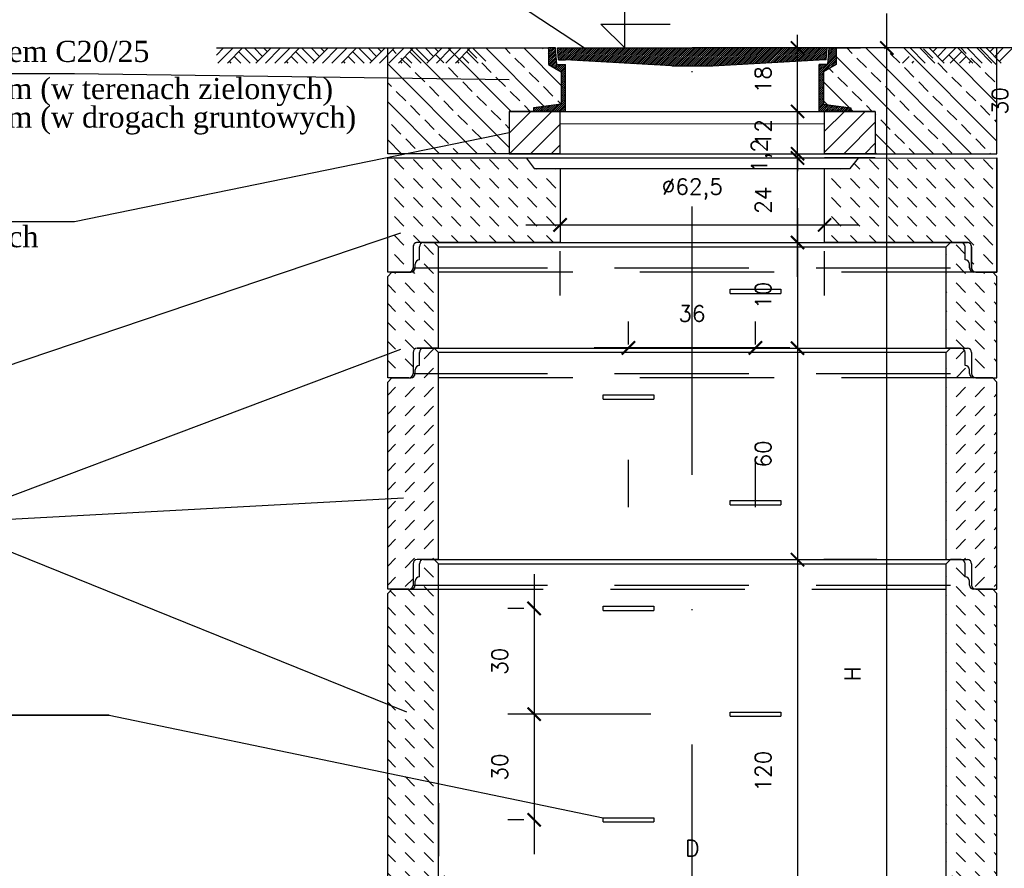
# Model space of a CAD drawing. Header units: millimetres. Extents: x -585 to 636, y -2124 to -85.
# Tile 11 of 19: x 311 to 405, y -822 to -742. Entities that reach past the tile are written whole.
import ezdxf

# ---------------------------------------------------------------- set-up
doc = ezdxf.new("R2010")
doc.units = ezdxf.units.MM
doc.header["$LTSCALE"] = 2
for name, pattern in [('AUSGEZOGEN', [0]), ('DASHDOT', [25.4, 12.7, -6.35, 0, -6.35]), ('DASHED2', [9.525, 6.35, -3.175])]:
    doc.linetypes.add(name, pattern=pattern)
for name, color, linetype in [('KRESKOWANIE', 7, 'Continuous'), ('OBRYS_20', 7, 'Continuous'), ('OBRYS_25', 1, 'Continuous'), ('OBRYS_35', 3, 'Continuous'), ('OBRYS_40', 4, 'Continuous'), ('OPIS_20', 7, 'Continuous'), ('OPIS_25', 1, 'Continuous'), ('OPIS_40', 7, 'Continuous'), ('OSIE2', 2, 'DASHDOT'), ('PRZEKRÓJ', 7, 'Continuous'), ('PRZERYWANE2', 7, 'DASHED2'), ('WIDOK', 7, 'Continuous'), ('WYMIARY_25', 30, 'Continuous')]:
    doc.layers.add(name, color=color, linetype=linetype)
doc.styles.add('lidka', font='times.ttf', dxfattribs={"height": 10})
doc.styles.add('tfont1', font='times.ttf', dxfattribs={"width": 0.8})
doc.styles.add('wymiar', font='simplex.shx')
doc.dimstyles.new('WYMIARY1_25', dxfattribs={"dimscale": 2.5, "dimtxt": 0.6, "dimasz": 0.5, "dimexe": 1, "dimexo": 3, "dimgap": 1, "dimtad": 1, "dimtxsty": 'wymiar', "dimblk": 'ARCHTICK', "dimcen": 2, "dimdle": 1.3, "dimclrd": 256, "dimclre": 256, "dimaunit": 1, "dimadec": 0, "dimazin": 0, "dimtfac": 1, "dimtix": 1, "dimtmove": 2, "dimatfit": 3, "dimldrblk": 'ARCHTICK', "dimfxl": 1, "dimarcsym": 0})
pattern_1 = [(315, (-4691.8044, 30.9233), (1.79605122, -5e-16), [1.27, -1.27])]
pattern_2 = [(315, (-7602.4122, -5365.3312), (1.79605122, -5e-16), [1.27, -1.27])]

# ---------------------------------------------------------------- blocks, each defined once
blk = doc.blocks.new('_ArchTick')
at = {"color": 0, "linetype": 'ByBlock', "const_width": 0.15}
blk.add_lwpolyline([(-0.5, -0.5), (0.5, 0.5)], dxfattribs=at)
blk = doc.blocks.new('*D32')
at = {"layer": 'Defpoints', "color": 0, "transparency": 16777216}
for p in [(385.825, -762.705), (385.015, -772.705), (385.825, -772.705)]:
    blk.add_point(p, dxfattribs=at)
at = {"layer": 'WYMIARY_25', "lineweight": -2, "transparency": 16777216}
for p, q in [((385.015, -759.455), (385.015, -775.955)), ((378.325, -762.705), (382.515, -762.705)), ((378.325, -772.705), (382.515, -772.705))]:
    blk.add_line(p, q, dxfattribs=at)
at = {"layer": 'WYMIARY_25', "lineweight": -2, "transparency": 16777216, "xscale": 1.25, "yscale": 1.25, "zscale": 1.25}
for p, rotation in [((385.015, -762.705), 90), ((385.015, -772.705), 270)]:
    blk.add_blockref('_ArchTick', p, dxfattribs=dict(at, rotation=rotation))
at = {"layer": 'WYMIARY_25', "color": 0, "transparency": 16777216, "insert": (381.765, -767.705), "char_height": 1.5, "attachment_point": 5, "rotation": 90, "style": 'wymiar'}
blk.add_mtext('10', dxfattribs=at)
blk = doc.blocks.new('*D33')
at = {"layer": 'Defpoints', "color": 0, "transparency": 16777216}
for p in [(385.825, -772.705), (385.015, -792.705), (385.015, -792.705)]:
    blk.add_point(p, dxfattribs=at)
at = {"layer": 'WYMIARY_25', "lineweight": -2, "transparency": 16777216}
for p, q in [((385.015, -769.455), (385.015, -795.955)), ((378.325, -772.705), (382.515, -772.705)), ((392.515, -792.705), (387.515, -792.705))]:
    blk.add_line(p, q, dxfattribs=at)
at = {"layer": 'WYMIARY_25', "lineweight": -2, "transparency": 16777216, "xscale": 1.25, "yscale": 1.25, "zscale": 1.25}
for p, rotation in [((385.015, -772.705), 90), ((385.015, -792.705), 270)]:
    blk.add_blockref('_ArchTick', p, dxfattribs=dict(at, rotation=rotation))
at = {"layer": 'WYMIARY_25', "color": 0, "transparency": 16777216, "insert": (381.765, -782.705), "char_height": 1.5, "attachment_point": 5, "rotation": 90, "style": 'wymiar'}
blk.add_mtext('60', dxfattribs=at)
blk = doc.blocks.new('*D34')
at = {"layer": 'Defpoints', "color": 0, "transparency": 16777216}
for p in [(385.015, -792.705), (385.015, -832.705), (385.015, -832.705)]:
    blk.add_point(p, dxfattribs=at)
at = {"layer": 'WYMIARY_25', "lineweight": -2, "transparency": 16777216}
for p, q in [((385.015, -789.455), (385.015, -835.955)), ((392.515, -792.705), (387.515, -792.705)), ((392.515, -832.705), (387.515, -832.705))]:
    blk.add_line(p, q, dxfattribs=at)
at = {"layer": 'WYMIARY_25', "lineweight": -2, "transparency": 16777216, "xscale": 1.25, "yscale": 1.25, "zscale": 1.25}
for p, rotation in [((385.015, -792.705), 90), ((385.015, -832.705), 270)]:
    blk.add_blockref('_ArchTick', p, dxfattribs=dict(at, rotation=rotation))
at = {"layer": 'WYMIARY_25', "color": 0, "transparency": 16777216, "insert": (381.765, -812.705), "char_height": 1.5, "attachment_point": 5, "rotation": 90, "style": 'wymiar'}
blk.add_mtext('120', dxfattribs=at)
blk = doc.blocks.new('*D36')
at = {"layer": 'Defpoints', "color": 0, "transparency": 16777216}
for p in [(351.069, -823.254), (399.069, -822.828), (399.069, -823.254)]:
    blk.add_point(p, dxfattribs=at)
at = {"layer": 'WYMIARY_25', "lineweight": -2, "transparency": 16777216}
for p, q in [((351.069, -815.754), (351.069, -820.754)), ((347.819, -823.254), (402.319, -823.254)), ((399.069, -830.328), (399.069, -825.754))]:
    blk.add_line(p, q, dxfattribs=at)
at = {"layer": 'WYMIARY_25', "lineweight": -2, "transparency": 16777216, "xscale": 1.25, "yscale": 1.25, "zscale": 1.25, "rotation": 180}
blk.add_blockref('_ArchTick', (351.069, -823.254), dxfattribs=at)
at = {"layer": 'WYMIARY_25', "lineweight": -2, "transparency": 16777216, "xscale": 1.25, "yscale": 1.25, "zscale": 1.25}
blk.add_blockref('_ArchTick', (399.069, -823.254), dxfattribs=at)
at = {"layer": 'WYMIARY_25', "color": 0, "transparency": 16777216, "insert": (375.069, -820.004), "char_height": 1.5, "attachment_point": 5, "style": 'wymiar'}
blk.add_mtext('D', dxfattribs=at)
blk = doc.blocks.new('*D37')
at = {"layer": 'Defpoints', "color": 0, "transparency": 16777216}
for p in [(393.457, -744.305), (395.476, -744.305), (399.069, -862.705)]:
    blk.add_point(p, dxfattribs=at)
at = {"layer": 'WYMIARY_25', "lineweight": -2, "transparency": 16777216}
for p, q in [((393.457, -865.955), (393.457, -741.055)), ((387.976, -744.305), (390.957, -744.305)), ((391.569, -862.705), (390.957, -862.705))]:
    blk.add_line(p, q, dxfattribs=at)
at = {"layer": 'WYMIARY_25', "lineweight": -2, "transparency": 16777216, "xscale": 1.25, "yscale": 1.25, "zscale": 1.25}
for p, rotation in [((393.457, -744.305), 90), ((393.457, -862.705), 270)]:
    blk.add_blockref('_ArchTick', p, dxfattribs=dict(at, rotation=rotation))
at = {"layer": 'WYMIARY_25', "color": 0, "transparency": 16777216, "insert": (390.207, -803.505), "char_height": 1.5, "attachment_point": 5, "rotation": 90, "style": 'wymiar'}
blk.add_mtext('H', dxfattribs=at)
blk = doc.blocks.new('*D22')
at = {"layer": 'Defpoints', "color": 0, "transparency": 16777216}
for p in [(376.728, -754.705), (385.015, -754.705), (385.825, -762.705)]:
    blk.add_point(p, dxfattribs=at)
at = {"layer": 'WYMIARY_25', "lineweight": -2, "transparency": 16777216}
for p, q in [((385.015, -765.955), (385.015, -751.455)), ((384.228, -754.705), (387.515, -754.705)), ((378.325, -762.705), (382.515, -762.705))]:
    blk.add_line(p, q, dxfattribs=at)
at = {"layer": 'WYMIARY_25', "lineweight": -2, "transparency": 16777216, "xscale": 1.25, "yscale": 1.25, "zscale": 1.25}
for p, rotation in [((385.015, -754.705), 90), ((385.015, -762.705), 270)]:
    blk.add_blockref('_ArchTick', p, dxfattribs=dict(at, rotation=rotation))
at = {"layer": 'WYMIARY_25', "color": 0, "transparency": 16777216, "insert": (381.765, -758.705), "char_height": 1.5, "attachment_point": 5, "rotation": 90, "style": 'wymiar'}
blk.add_mtext('24', dxfattribs=at)
blk = doc.blocks.new('*D19')
at = {"layer": 'Defpoints', "color": 0, "transparency": 16777216}
for p in [(362.569, -760.212), (387.569, -760.212), (387.569, -761.038)]:
    blk.add_point(p, dxfattribs=at)
at = {"layer": 'WYMIARY_25', "lineweight": -2, "transparency": 16777216}
for p, q in [((359.319, -761.038), (390.819, -761.038)), ((362.569, -767.712), (362.569, -763.538)), ((387.569, -767.712), (387.569, -763.538))]:
    blk.add_line(p, q, dxfattribs=at)
at = {"layer": 'WYMIARY_25', "lineweight": -2, "transparency": 16777216, "xscale": 1.25, "yscale": 1.25, "zscale": 1.25, "rotation": 180}
blk.add_blockref('_ArchTick', (362.569, -761.038), dxfattribs=at)
at = {"layer": 'WYMIARY_25', "lineweight": -2, "transparency": 16777216, "xscale": 1.25, "yscale": 1.25, "zscale": 1.25}
blk.add_blockref('_ArchTick', (387.569, -761.038), dxfattribs=at)
at = {"layer": 'WYMIARY_25', "color": 0, "transparency": 16777216, "insert": (375.069, -757.645), "char_height": 1.5, "attachment_point": 5, "style": 'wymiar'}
blk.add_mtext('%%c62,5', dxfattribs=at)
blk = doc.blocks.new('*D20')
at = {"layer": 'Defpoints', "color": 0, "transparency": 16777216}
for p in [(369.032, -772.677), (369.032, -779.844), (381.032, -779.844)]:
    blk.add_point(p, dxfattribs=at)
at = {"layer": 'WYMIARY_25', "lineweight": -2, "transparency": 16777216}
for p, q in [((369.032, -772.344), (369.032, -770.177)), ((381.032, -772.344), (381.032, -770.177)), ((384.282, -772.677), (365.782, -772.677))]:
    blk.add_line(p, q, dxfattribs=at)
at = {"layer": 'WYMIARY_25', "lineweight": -2, "transparency": 16777216, "xscale": 1.25, "yscale": 1.25, "zscale": 1.25, "rotation": 180}
blk.add_blockref('_ArchTick', (369.032, -772.677), dxfattribs=at)
at = {"layer": 'WYMIARY_25', "lineweight": -2, "transparency": 16777216, "xscale": 1.25, "yscale": 1.25, "zscale": 1.25}
blk.add_blockref('_ArchTick', (381.032, -772.677), dxfattribs=at)
at = {"layer": 'WYMIARY_25', "color": 0, "transparency": 16777216, "insert": (375.032, -769.427), "char_height": 1.5, "attachment_point": 5, "style": 'wymiar'}
blk.add_mtext('36', dxfattribs=at)
blk = doc.blocks.new('*D38')
at = {"layer": 'Defpoints', "color": 0, "transparency": 16777216}
for p in [(366.632, -797.317), (360.115, -807.317), (378.632, -807.317)]:
    blk.add_point(p, dxfattribs=at)
at = {"layer": 'WYMIARY_25', "lineweight": -2, "transparency": 16777216}
for p, q in [((360.115, -794.067), (360.115, -810.567)), ((359.132, -797.317), (357.615, -797.317)), ((371.132, -807.317), (357.615, -807.317))]:
    blk.add_line(p, q, dxfattribs=at)
at = {"layer": 'WYMIARY_25', "lineweight": -2, "transparency": 16777216, "xscale": 1.25, "yscale": 1.25, "zscale": 1.25}
for p, rotation in [((360.115, -797.317), 90), ((360.115, -807.317), 270)]:
    blk.add_blockref('_ArchTick', p, dxfattribs=dict(at, rotation=rotation))
at = {"layer": 'WYMIARY_25', "color": 0, "transparency": 16777216, "insert": (356.865, -802.317), "char_height": 1.5, "attachment_point": 5, "rotation": 90, "style": 'wymiar'}
blk.add_mtext('30', dxfattribs=at)
blk = doc.blocks.new('*D39')
at = {"layer": 'Defpoints', "color": 0, "transparency": 16777216}
for p in [(378.632, -807.317), (360.115, -817.317), (366.632, -817.317)]:
    blk.add_point(p, dxfattribs=at)
at = {"layer": 'WYMIARY_25', "lineweight": -2, "transparency": 16777216}
for p, q in [((360.115, -804.067), (360.115, -820.567)), ((371.132, -807.317), (357.615, -807.317)), ((359.132, -817.317), (357.615, -817.317))]:
    blk.add_line(p, q, dxfattribs=at)
at = {"layer": 'WYMIARY_25', "lineweight": -2, "transparency": 16777216, "xscale": 1.25, "yscale": 1.25, "zscale": 1.25}
for p, rotation in [((360.115, -807.317), 90), ((360.115, -817.317), 270)]:
    blk.add_blockref('_ArchTick', p, dxfattribs=dict(at, rotation=rotation))
at = {"layer": 'WYMIARY_25', "color": 0, "transparency": 16777216, "insert": (356.865, -812.317), "char_height": 1.5, "attachment_point": 5, "rotation": 90, "style": 'wymiar'}
blk.add_mtext('30', dxfattribs=at)
blk = doc.blocks.new('*D40')
at = {"layer": 'Defpoints', "color": 0, "transparency": 16777216}
for p in [(379.728, -754.705), (379.918, -754.305), (385.015, -754.305)]:
    blk.add_point(p, dxfattribs=at)
at = {"layer": 'WYMIARY_25', "lineweight": -2, "transparency": 16777216}
for p, q in [((385.015, -754.305), (385.015, -753.055)), ((385.015, -754.705), (385.015, -754.305)), ((385.015, -754.705), (385.015, -755.955)), ((387.228, -754.705), (387.515, -754.705)), ((387.418, -754.305), (387.515, -754.305))]:
    blk.add_line(p, q, dxfattribs=at)
at = {"layer": 'WYMIARY_25', "lineweight": -2, "transparency": 16777216, "xscale": 1.25, "yscale": 1.25, "zscale": 1.25}
for p, rotation in [((385.015, -754.305), 270), ((385.015, -754.705), 90)]:
    blk.add_blockref('_ArchTick', p, dxfattribs=dict(at, rotation=rotation))
at = {"layer": 'WYMIARY_25', "color": 0, "transparency": 16777216, "insert": (381.622, -754.505), "char_height": 1.5, "attachment_point": 5, "rotation": 90, "style": 'wymiar'}
blk.add_mtext('1,2', dxfattribs=at)
blk = doc.blocks.new('*D41')
at = {"layer": 'Defpoints', "color": 0, "transparency": 16777216}
for p in [(380.379, -750.305), (385.015, -750.305), (379.918, -754.305)]:
    blk.add_point(p, dxfattribs=at)
at = {"layer": 'WYMIARY_25', "lineweight": -2, "transparency": 16777216}
for p, q in [((385.015, -750.305), (385.015, -749.055)), ((385.015, -754.305), (385.015, -750.305)), ((387.879, -750.305), (387.515, -750.305)), ((385.015, -754.305), (385.015, -755.555)), ((387.418, -754.305), (387.515, -754.305))]:
    blk.add_line(p, q, dxfattribs=at)
at = {"layer": 'WYMIARY_25', "lineweight": -2, "transparency": 16777216, "xscale": 1.25, "yscale": 1.25, "zscale": 1.25}
for p, rotation in [((385.015, -750.305), 270), ((385.015, -754.305), 90)]:
    blk.add_blockref('_ArchTick', p, dxfattribs=dict(at, rotation=rotation))
at = {"layer": 'WYMIARY_25', "color": 0, "transparency": 16777216, "insert": (381.765, -752.305), "char_height": 1.5, "attachment_point": 5, "rotation": 90, "style": 'wymiar'}
blk.add_mtext('12', dxfattribs=at)
blk = doc.blocks.new('*D42')
at = {"layer": 'Defpoints', "color": 0, "transparency": 16777216}
for p in [(380.379, -744.305), (385.015, -744.305), (380.379, -750.305)]:
    blk.add_point(p, dxfattribs=at)
at = {"layer": 'WYMIARY_25', "lineweight": -2, "transparency": 16777216}
for p, q in [((385.015, -744.305), (385.015, -743.055)), ((385.015, -750.305), (385.015, -744.305)), ((387.879, -744.305), (387.515, -744.305)), ((385.015, -750.305), (385.015, -751.555)), ((387.879, -750.305), (387.515, -750.305))]:
    blk.add_line(p, q, dxfattribs=at)
at = {"layer": 'WYMIARY_25', "lineweight": -2, "transparency": 16777216, "xscale": 1.25, "yscale": 1.25, "zscale": 1.25}
for p, rotation in [((385.015, -744.305), 270), ((385.015, -750.305), 90)]:
    blk.add_blockref('_ArchTick', p, dxfattribs=dict(at, rotation=rotation))
at = {"layer": 'WYMIARY_25', "color": 0, "transparency": 16777216, "insert": (381.765, -747.305), "char_height": 1.5, "attachment_point": 5, "rotation": 90, "style": 'wymiar'}
blk.add_mtext('18', dxfattribs=at)
blk = doc.blocks.new('*D43')
at = {"layer": 'Defpoints', "color": 0, "transparency": 16777216}
for p in [(403.869, -744.305), (407.403, -744.305), (403.869, -754.305)]:
    blk.add_point(p, dxfattribs=at)
at = {"layer": 'WYMIARY_25', "lineweight": -2, "transparency": 16777216}
for p, q in [((407.403, -757.555), (407.403, -741.055)), ((411.369, -744.305), (409.903, -744.305)), ((411.369, -754.305), (409.903, -754.305))]:
    blk.add_line(p, q, dxfattribs=at)
at = {"layer": 'WYMIARY_25', "lineweight": -2, "transparency": 16777216, "xscale": 1.25, "yscale": 1.25, "zscale": 1.25}
for p, rotation in [((407.403, -744.305), 90), ((407.403, -754.305), 270)]:
    blk.add_blockref('_ArchTick', p, dxfattribs=dict(at, rotation=rotation))
at = {"layer": 'WYMIARY_25', "color": 0, "transparency": 16777216, "insert": (404.153, -749.305), "char_height": 1.5, "attachment_point": 5, "rotation": 90, "style": 'wymiar'}
blk.add_mtext('30', dxfattribs=at)

msp = doc.modelspace()

# ---------------------------------------------------------------- hatches: boundary and pattern name
h = msp.add_hatch()
h.set_pattern_fill('ANSI33', color=256, scale=0.4, angle=90, style=0)
h.set_pattern_definition([(135, (-9530.308, 2539.2595), (-1.7960512, -1.7960512), []), (135, (-9530.308, 2541.0555), (-1.7960512, -1.7960512), [1.27, -0.635])])
h.paths.add_polyline_path([(360.0694, -750.3049), (360.0694, -749.9696), (362.6694, -749.6249), (362.6694, -746.5578), (361.4694, -745.8649), (361.4694, -744.3049), (351.4144, -744.3049), (350.1623, -745.5571), (348.9101, -744.3049), (346.9243, -744.3049), (346.2694, -744.9599), (346.2694, -753.6699), (357.7694, -752.3049), (357.7694, -750.3049)])
h.paths.add_polyline_path([(346.2694, -753.6699), (346.2694, -754.3049), (357.7694, -754.3049), (357.7694, -752.3049)])
h.paths.add_polyline_path([(392.3694, -750.3049), (392.3694, -754.3049), (403.8694, -754.3049), (403.8694, -745.3242), (402.8501, -744.3049), (399.9663, -744.3049), (398.7141, -745.5571), (397.462, -744.3049), (388.6694, -744.3049), (388.6694, -745.8649), (387.4694, -746.5578), (387.4694, -749.6249), (390.0694, -749.9696), (390.0694, -750.3049)])
at = {"layer": 'KRESKOWANIE'}
h = msp.add_hatch(dxfattribs=at)
h.set_pattern_fill('ANSI31', color=256, scale=0.04, style=0)
h.set_pattern_definition([(45, (-4536.53682, 25.19697), (-0.0898025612, 0.0898025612), [])])
h.paths.add_polyline_path([(387.8177, -744.3049), (375.0694, -744.3049), (375.0694, -745.9849), (377.0094, -745.9849), (387.0694, -745.4249), (387.7197, -745.4249)])
h.paths.add_polyline_path([(375.0694, -744.3049), (362.3211, -744.3049), (362.4191, -745.4249), (363.0694, -745.4249), (373.1294, -745.9849), (375.0694, -745.9849)])
h.paths.add_polyline_path([(362.1203, -744.3049), (361.4694, -744.3049), (361.4694, -745.8649), (362.6694, -746.5578), (362.6694, -749.6249), (360.0694, -749.9696), (360.0694, -750.3049), (363.0694, -750.3049), (363.0694, -745.8649), (362.2568, -745.8649)])
h.paths.add_polyline_path([(390.0694, -749.9696), (387.4694, -749.6249), (387.4694, -746.5578), (388.6694, -745.8649), (388.6694, -744.3049), (388.0184, -744.3049), (387.882, -745.8649), (387.0694, -745.8649), (387.0694, -750.3049), (390.0694, -750.3049)])
h = msp.add_hatch(dxfattribs=at)
h.set_pattern_fill('ANSI31', color=256, scale=0.04, style=0)
h.set_pattern_definition([(45, (-4536.53682, 25.19697), (-0.0898025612, 0.0898025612), [])])
h.paths.add_polyline_path([(387.8177, -744.3049), (375.0694, -744.3049), (375.0694, -745.9849), (377.0094, -745.9849), (387.0694, -745.4249), (387.7197, -745.4249)])
h.paths.add_polyline_path([(375.0694, -744.3049), (362.3211, -744.3049), (362.4191, -745.4249), (363.0694, -745.4249), (373.1294, -745.9849), (375.0694, -745.9849)])
h.paths.add_polyline_path([(362.1203, -744.3049), (361.4694, -744.3049), (361.4694, -745.8649), (362.6694, -746.5578), (362.6694, -749.6249), (360.0694, -749.9696), (360.0694, -750.3049), (363.0694, -750.3049), (363.0694, -745.8649), (362.2568, -745.8649)])
h.paths.add_polyline_path([(390.0694, -749.9696), (387.4694, -749.6249), (387.4694, -746.5578), (388.6694, -745.8649), (388.6694, -744.3049), (388.0184, -744.3049), (387.882, -745.8649), (387.0694, -745.8649), (387.0694, -750.3049), (390.0694, -750.3049)])
h = msp.add_hatch(dxfattribs=at)
h.set_pattern_fill('ANSI31', color=256, scale=0.44, style=0)
h.set_pattern_definition([(45, (-10881.602, 3623.869), (-0.98782817, 0.98782817), [])])
h.paths.add_polyline_path([(362.5694, -754.3049), (362.5694, -750.3049), (357.7694, -750.3049), (357.7694, -754.3049)])
h.paths.add_polyline_path([(392.3694, -754.3049), (392.3694, -750.3049), (387.5694, -750.3049), (387.5694, -754.3049)])
h = msp.add_hatch(dxfattribs=at)
h.set_pattern_fill('DASH', color=256, scale=0.4, angle=315, style=0)
h.set_pattern_definition(pattern_2)
edge = h.paths.add_edge_path()
edge.add_line((359.3648, -754.7049), (360.1327, -755.7065))
edge.add_line((360.1327, -755.7065), (362.5694, -755.7065))
edge.add_line((362.5694, -755.7065), (362.5694, -762.7049))
edge.add_line((362.5694, -762.7049), (349.0694, -762.7049))
edge.add_arc((349.0694, -763.1049), 0.4, 90, 180)
edge.add_line((348.6694, -763.1049), (348.6694, -765.1049))
edge.add_arc((348.2694, -765.1049), 0.4, -90, 0, ccw=False)
edge.add_line((348.2694, -765.5049), (346.2694, -765.5049))
edge.add_line((346.2694, -765.5049), (346.2694, -754.7049))
edge.add_line((346.2694, -754.7049), (359.3648, -754.7049))
h = msp.add_hatch(dxfattribs=at)
h.set_pattern_fill('DASH', color=256, scale=0.4, angle=315, style=0)
h.set_pattern_definition(pattern_2)
h.paths.add_polyline_path([(403.8694, -754.7049), (390.774, -754.7252), (390.0061, -755.7065), (387.5694, -755.7065), (387.5694, -762.7049), (401.0694, -762.7049, -0.4142136), (401.4694, -763.1049), (401.4694, -765.1049, 0.4142136), (401.8694, -765.5049), (403.8694, -765.5049)])
h.paths.add_polyline_path([(385.14, -760.824), (385.14, -756.5859), (388.14, -756.5859), (388.14, -760.824)], flags=9)
h = msp.add_hatch(dxfattribs=at)
h.set_pattern_fill('DASH', color=256, scale=0.4, angle=315, style=0)
h.set_pattern_definition(pattern_1)
h.paths.add_polyline_path([(351.0694, -763.1049), (350.6694, -762.7049), (349.6694, -762.7049, 0.4142136), (349.2694, -763.1049), (349.2694, -764.3449, 0.4142136), (348.8694, -764.7449), (348.8694, -765.1049), (351.0694, -765.1049)])
h.paths.add_polyline_path([(351.0694, -765.1049), (348.8694, -765.1049, -0.4142136), (348.4694, -765.5049), (351.0694, -765.5049)])
h.paths.add_polyline_path([(351.0694, -765.5049), (348.2694, -765.5049), (346.6694, -765.5049), (346.2694, -765.9049), (346.2694, -770.6798), (346.2694, -771.8961), (346.2694, -775.5049), (348.2694, -775.5049, 0.4142136), (348.6694, -775.1049), (348.6694, -773.1049, -0.4142136), (349.0694, -772.7049), (351.0694, -772.7049), (351.0694, -771.8961)])
h.paths.add_polyline_path([(400.8694, -763.1049, 0.4142136), (400.4694, -762.7049), (399.4694, -762.7049), (399.0694, -763.1049), (399.0694, -765.1049), (401.2694, -765.1049), (401.2694, -764.7449, 0.4142136), (400.8694, -764.3449)])
h.paths.add_polyline_path([(401.2694, -765.1049), (399.0694, -765.1049), (399.0694, -765.5049), (401.6694, -765.5049, -0.4142136)])
h.paths.add_polyline_path([(403.8694, -765.9049), (403.4694, -765.5049), (401.6694, -765.5049), (399.0694, -765.5049), (399.0694, -771.8961), (399.0694, -772.7049), (401.0694, -772.7049, -0.4142136), (401.4694, -773.1049), (401.4694, -775.1049, 0.4142136), (401.8694, -775.5049), (403.4694, -775.5049), (403.8694, -775.5049), (403.8694, -771.8961)])
h = msp.add_hatch(dxfattribs=at)
h.set_pattern_fill('DASH', color=256, scale=0.4, angle=45, style=0)
h.set_pattern_definition([(45, (-4691.8044, 30.9233), (2e-16, 1.79605122), [1.27, -1.27])])
h.paths.add_polyline_path([(351.0694, -773.1049), (350.6694, -772.7049), (349.6694, -772.7049, 0.4142136), (349.2694, -773.1049), (349.2694, -774.3449, 0.4142136), (348.8694, -774.7449), (348.8694, -775.1049), (351.0694, -775.1049)])
h.paths.add_polyline_path([(351.0694, -775.1049), (348.8694, -775.1049, -0.4142136), (348.4694, -775.5049), (351.0694, -775.5049)])
h.paths.add_polyline_path([(351.0694, -775.5049), (348.2694, -775.5049), (346.6694, -775.5049), (346.2694, -775.9049), (346.2694, -780.6798), (346.2694, -787.3876), (346.2694, -795.5049), (348.2694, -795.5049, 0.4142136), (348.6694, -795.1049), (348.6694, -793.1049, -0.4142136), (349.0694, -792.7049), (351.0694, -792.7049), (351.0694, -787.3876)])
h.paths.add_polyline_path([(400.8694, -773.1049, 0.4142136), (400.4694, -772.7049), (399.4694, -772.7049), (399.0694, -773.1049), (399.0694, -775.1049), (401.2694, -775.1049), (401.2694, -774.7449, 0.4142136), (400.8694, -774.3449)])
h.paths.add_polyline_path([(401.2694, -775.1049), (399.0694, -775.1049), (399.0694, -775.5049), (401.6694, -775.5049, -0.4142136)])
h.paths.add_polyline_path([(403.8694, -780.6798), (403.8694, -775.9049), (403.4694, -775.5049), (401.6694, -775.5049), (399.0694, -775.5049), (399.0694, -787.3876), (399.0694, -792.7049), (401.0694, -792.7049, -0.4142136), (401.4694, -793.1049), (401.4694, -795.1049, 0.4142136), (401.8694, -795.5049), (403.4694, -795.5049), (403.8694, -795.5049), (403.8694, -787.3876)])
h = msp.add_hatch(dxfattribs=at)
h.set_pattern_fill('DASH', color=256, scale=0.4, angle=315, style=0)
h.set_pattern_definition(pattern_1)
h.paths.add_polyline_path([(400.8694, -793.1049, 0.4142136), (400.4694, -792.7049), (399.4694, -792.7049), (399.0694, -793.1049), (399.0694, -795.1049), (401.2694, -795.1049), (401.2694, -794.7449, 0.4142136), (400.8694, -794.3449)])
h.paths.add_polyline_path([(401.2694, -795.1049), (399.0694, -795.1049), (399.0694, -795.5049), (401.6694, -795.5049, -0.4142136)])
h.paths.add_polyline_path([(403.8694, -800.3278), (403.8694, -795.9049), (403.4694, -795.5049), (401.6694, -795.5049), (399.0694, -795.5049), (399.0694, -832.7049), (401.0694, -832.7049, -0.4142136), (401.4694, -833.1049), (401.4694, -835.1049, 0.4142136), (401.8694, -835.5049), (403.8694, -835.5049)])
h.paths.add_polyline_path([(351.0694, -793.1049), (350.6694, -792.7049), (349.6694, -792.7049, 0.4142136), (349.2694, -793.1049), (349.2694, -794.3449, 0.4142136), (348.8694, -794.7449), (348.8694, -795.1049), (351.0694, -795.1049)])
h.paths.add_polyline_path([(351.0694, -795.1049), (348.8694, -795.1049, -0.4142136), (348.4694, -795.5049), (351.0694, -795.5049)])
h.paths.add_polyline_path([(351.0694, -795.5049), (348.2694, -795.5049), (346.6694, -795.5049), (346.2694, -795.9049), (346.2694, -800.3278), (346.2694, -835.5049), (348.2694, -835.5049, 0.4142136), (348.6694, -835.1049), (348.6694, -833.1049, -0.4142136), (349.0694, -832.7049), (351.0694, -832.7049)])

# ---------------------------------------------------------------- linework, layer by layer
for p, q in [((362.5694, -750.3049), (387.5694, -750.3049)), ((362.5694, -754.3049), (346.2694, -754.3049)), ((362.5694, -754.3049), (346.2694, -754.3049)), ((362.5694, -754.3049), (387.5694, -754.3049)), ((387.5694, -754.3049), (403.8694, -754.3049)), ((387.5694, -754.3049), (403.8694, -754.3049))]:
    msp.add_line(p, q)
for points in [[(357.7694, -754.3049), (362.5694, -754.3049), (362.5694, -750.3049), (357.7694, -750.3049)], [(392.3694, -754.3049), (387.5694, -754.3049), (387.5694, -750.3049), (392.3694, -750.3049)]]:
    msp.add_lwpolyline(points, close=True)
at = {"layer": 'Defpoints', "color": 0, "linetype": 'ByBlock'}
for p in [(368.1665, -791.3166), (368.1665, -815.3166), (368.1665, -815.3166)]:
    msp.add_point(p, dxfattribs=at)
at = {"layer": 'OBRYS_20'}
for p, q in [((342.0833, -729.2335), (364.867, -744.3049)), ((330.09, -744.9748), (330.7598, -744.3049)), ((330.2274, -745.7354), (331.6579, -744.3049)), ((331.1255, -745.7354), (332.5559, -744.3049)), ((333.9978, -745.5571), (332.7456, -744.3049)), ((334.4468, -745.1081), (333.6437, -744.3049)), ((333.8195, -745.7354), (335.25, -744.3049)), ((334.8958, -744.6591), (334.5417, -744.3049)), ((334.7176, -745.7354), (336.148, -744.3049)), ((335.6156, -745.7354), (337.046, -744.3049)), ((336.5136, -745.7354), (337.9441, -744.3049)), ((339.386, -745.5571), (338.1338, -744.3049)), ((339.835, -745.1081), (339.0318, -744.3049)), ((339.2077, -745.7354), (340.6381, -744.3049)), ((340.284, -744.6591), (339.9298, -744.3049)), ((340.1057, -745.7354), (341.5362, -744.3049)), ((341.0038, -745.7354), (342.4342, -744.3049)), ((341.9018, -745.7354), (343.3322, -744.3049)), ((344.7741, -745.5571), (343.5219, -744.3049)), ((345.2231, -745.1081), (344.42, -744.3049)), ((344.5959, -745.7354), (346.0263, -744.3049)), ((345.6721, -744.6591), (345.318, -744.3049)), ((345.4939, -745.7354), (346.9243, -744.3049)), ((346.3919, -745.7354), (347.8223, -744.3049)), ((347.2899, -745.7354), (348.7204, -744.3049)), ((350.1623, -745.5571), (348.9101, -744.3049)), ((350.6113, -745.1081), (349.8081, -744.3049)), ((349.984, -745.7354), (351.4144, -744.3049)), ((351.0603, -744.6591), (350.7061, -744.3049)), ((350.882, -745.7354), (352.3125, -744.3049)), ((351.7801, -745.7354), (353.2105, -744.3049)), ((352.6781, -745.7354), (354.1085, -744.3049)), ((355.5504, -745.5571), (354.2982, -744.3049)), ((397.0964, -745.7354), (395.6659, -744.3049)), ((397.9944, -745.7354), (396.5639, -744.3049)), ((398.8924, -745.7354), (397.462, -744.3049)), ((397.8161, -744.6591), (398.1703, -744.3049)), ((398.2651, -745.1081), (399.0683, -744.3049)), ((398.7141, -745.5571), (399.9663, -744.3049)), ((401.5865, -745.7354), (400.1561, -744.3049)), ((402.4845, -745.7354), (401.0541, -744.3049)), ((403.3825, -745.7354), (401.9521, -744.3049)), ((404.2806, -745.7354), (402.8501, -744.3049)), ((403.2043, -744.6591), (403.5584, -744.3049)), ((403.6533, -745.1081), (404.4565, -744.3049)), ((404.1023, -745.5571), (405.3545, -744.3049)), ((331.482, -745.7354), (331.3037, -745.5571)), ((332.38, -745.7354), (331.7527, -745.1081)), ((333.278, -745.7354), (332.2018, -744.6591)), ((336.8701, -745.7354), (336.6919, -745.5571)), ((337.7682, -745.7354), (337.1409, -745.1081)), ((338.6662, -745.7354), (337.5899, -744.6591)), ((342.2583, -745.7354), (342.08, -745.5571)), ((343.1563, -745.7354), (342.529, -745.1081)), ((344.0543, -745.7354), (342.9781, -744.6591)), ((347.6464, -745.7354), (347.4682, -745.5571)), ((348.5445, -745.7354), (347.9172, -745.1081)), ((349.4425, -745.7354), (348.3662, -744.6591)), ((353.0346, -745.7354), (352.8563, -745.5571)), ((353.9326, -745.7354), (353.3054, -745.1081)), ((354.8306, -745.7354), (353.7544, -744.6591)), ((394.9438, -745.7354), (395.5711, -745.1081)), ((395.8418, -745.7354), (396.0201, -745.5571)), ((399.4339, -745.7354), (400.5102, -744.6591)), ((400.3319, -745.7354), (400.9592, -745.1081)), ((401.23, -745.7354), (401.4082, -745.5571)), ((277.3487, -746.7046), (316.6592, -746.7046)), ((316.6592, -746.7046), (357.7694, -747.2771)), ((362.5694, -750.3049), (387.5694, -750.3049)), ((362.5694, -750.3049), (387.5694, -750.3049)), ((362.5694, -750.3049), (387.5694, -750.3049)), ((362.5694, -750.3049), (387.5694, -750.3049)), ((362.5694, -750.3049), (387.5694, -750.3049)), ((362.5694, -750.3049), (387.5694, -750.3049)), ((316.6592, -760.7333), (357.7694, -752.3049)), ((359.3648, -754.3049), (390.774, -754.3049)), ((359.3648, -754.7049), (390.774, -754.7049)), ((359.3648, -754.7049), (390.774, -754.7049)), ((359.3648, -754.7049), (390.774, -754.7049)), ((359.3648, -754.7049), (390.774, -754.7049)), ((362.5694, -755.7065), (387.5694, -755.7065)), ((277.3487, -760.7333), (316.6592, -760.7333)), ((309.9648, -774.5112), (347.5163, -761.7769)), ((350.6694, -762.7049), (399.4694, -762.7049)), ((350.6694, -762.7049), (399.4694, -762.7049)), ((351.0694, -762.7049), (376.0694, -762.7049)), ((351.0694, -762.7049), (376.0694, -762.7049)), ((351.0694, -763.1049), (399.0694, -763.1049)), ((351.0694, -763.1049), (399.0694, -763.1049)), ((303.8791, -789.2396), (347.4999, -772.7842)), ((350.6694, -772.7049), (399.4694, -772.7049)), ((351.0694, -772.7049), (399.0694, -772.7049)), ((399.0694, -773.1049), (351.0694, -773.1049)), ((303.8791, -789.2396), (347.7682, -786.8627)), ((303.8791, -789.2396), (348.0366, -807.109)), ((277.3487, -807.403), (319.9344, -807.403)), ((319.9344, -807.403), (277.6758, -807.403)), ((319.9344, -807.403), (366.6321, -817.1166))]:
    msp.add_line(p, q, dxfattribs=at)
at = {"layer": 'OBRYS_25'}
for p, q in [((368.6952, -744.3049), (368.6952, -738.4824)), ((366.4325, -742.0422), (372.9805, -742.0422)), ((368.6952, -744.3049), (366.4325, -742.0422)), ((378.6321, -767.1166), (383.4321, -767.1166)), ((378.6321, -767.5166), (378.6321, -767.1166)), ((378.6321, -767.5166), (383.4321, -767.5166)), ((383.4321, -767.1166), (383.4321, -767.5166)), ((366.6321, -777.1166), (371.4321, -777.1166)), ((366.6321, -777.5166), (366.6321, -777.1166)), ((371.4321, -777.1166), (371.4321, -777.5166)), ((366.6321, -777.5166), (371.4321, -777.5166)), ((378.6321, -787.1166), (383.4321, -787.1166)), ((378.6321, -787.5166), (378.6321, -787.1166)), ((383.4321, -787.1166), (383.4321, -787.5166)), ((378.6321, -787.5166), (383.4321, -787.5166)), ((366.6321, -797.1166), (371.4321, -797.1166)), ((366.6321, -797.5166), (366.6321, -797.1166)), ((366.6321, -797.5166), (371.4321, -797.5166)), ((371.4321, -797.1166), (371.4321, -797.5166)), ((378.6321, -807.1166), (383.4321, -807.1166)), ((378.6321, -807.5166), (378.6321, -807.1166)), ((378.6321, -807.5166), (383.4321, -807.5166)), ((383.4321, -807.1166), (383.4321, -807.5166)), ((366.6321, -817.1166), (371.4321, -817.1166)), ((366.6321, -817.5166), (366.6321, -817.1166)), ((371.4321, -817.1166), (371.4321, -817.5166)), ((366.6321, -817.5166), (371.4321, -817.5166))]:
    msp.add_line(p, q, dxfattribs=at)
at = {"layer": 'OBRYS_35'}
for p, q in [((330.09, -744.3049), (361.4694, -744.3049)), ((362.1203, -744.3049), (361.4694, -744.3049)), ((361.4694, -744.3049), (361.4694, -745.8649)), ((362.2568, -745.8649), (362.1203, -744.3049)), ((362.3211, -744.3049), (375.0694, -744.3049)), ((362.4191, -745.4249), (362.3211, -744.3049)), ((387.8177, -744.3049), (375.0694, -744.3049)), ((410.4439, -744.3049), (377.1694, -744.3049)), ((387.7197, -745.4249), (387.8177, -744.3049)), ((387.882, -745.8649), (388.0184, -744.3049)), ((388.0184, -744.3049), (388.6694, -744.3049)), ((388.6694, -744.3049), (388.6694, -745.8649)), ((362.4191, -745.4249), (363.0694, -745.4249)), ((373.1294, -745.9849), (363.0694, -745.4249)), ((377.0094, -745.9849), (387.0694, -745.4249)), ((387.7197, -745.4249), (387.0694, -745.4249)), ((361.4694, -745.8649), (362.6694, -746.5578)), ((362.2568, -745.8649), (363.0694, -745.8649)), ((363.0694, -750.3049), (363.0694, -745.8649)), ((373.1294, -745.9849), (377.0094, -745.9849)), ((387.0694, -750.3049), (387.0694, -745.8649)), ((387.0694, -750.3049), (387.0694, -745.8649)), ((387.882, -745.8649), (387.0694, -745.8649)), ((388.6694, -745.8649), (387.4694, -746.5578)), ((362.6694, -746.5578), (362.6694, -749.6249)), ((387.4694, -746.5578), (387.4694, -749.6249)), ((387.4694, -746.5578), (387.4694, -749.6249)), ((362.6694, -749.6249), (360.0694, -749.9696)), ((360.0694, -749.9696), (360.0694, -750.3049)), ((387.4694, -749.6249), (390.0694, -749.9696)), ((387.4694, -749.6249), (390.0694, -749.9696)), ((390.0694, -749.9696), (390.0694, -750.3049)), ((390.0694, -749.9696), (390.0694, -750.3049)), ((357.7694, -750.3049), (362.5694, -750.3049)), ((357.7694, -750.3049), (362.5694, -750.3049)), ((360.0694, -750.3049), (363.0694, -750.3049)), ((360.0694, -750.3049), (363.0694, -750.3049)), ((390.0694, -750.3049), (387.0694, -750.3049)), ((390.0694, -750.3049), (387.0694, -750.3049)), ((390.0694, -750.3049), (387.0694, -750.3049)), ((392.3694, -750.3049), (387.5694, -750.3049)), ((392.3694, -750.3049), (387.5694, -750.3049)), ((392.3694, -750.3049), (387.5694, -750.3049)), ((346.2694, -760.0888), (346.2694, -754.7049)), ((392.3694, -754.7049), (387.5694, -754.7049)), ((392.3694, -754.7049), (387.5694, -754.7049)), ((402.274, -754.7252), (402.274, -754.7049)), ((403.8694, -760.0888), (403.8694, -754.7049)), ((346.2694, -765.5049), (346.2694, -760.0888)), ((403.8694, -765.5049), (403.8694, -760.0888)), ((348.6694, -763.1049), (348.6694, -765.1049)), ((351.0694, -762.7049), (349.0694, -762.7049)), ((349.2694, -764.3449), (349.2694, -763.1049)), ((349.6694, -762.7049), (350.6694, -762.7049)), ((350.6694, -762.7049), (351.0694, -763.1049)), ((351.0694, -771.8961), (351.0694, -763.1049)), ((399.4694, -762.7049), (399.0694, -763.1049)), ((399.0694, -762.7049), (401.0694, -762.7049)), ((399.4694, -762.7049), (399.0694, -763.1049)), ((399.0694, -771.8961), (399.0694, -763.1049)), ((400.4694, -762.7049), (399.4694, -762.7049)), ((400.4694, -762.7049), (399.4694, -762.7049)), ((400.8694, -764.3449), (400.8694, -763.1049)), ((401.4694, -763.1049), (401.4694, -765.1049)), ((348.8694, -765.1049), (348.8694, -764.7449)), ((349.2694, -764.3449), (349.2694, -764.3449)), ((400.8694, -764.3449), (400.8694, -764.3449)), ((401.2694, -765.1049), (401.2694, -764.7449)), ((346.6694, -765.5049), (346.2694, -765.9049)), ((346.6694, -765.5049), (346.2694, -765.9049)), ((348.2694, -765.5049), (346.2694, -765.5049)), ((346.2694, -770.6798), (346.2694, -765.9049)), ((346.6694, -765.5049), (348.4694, -765.5049)), ((346.6694, -765.5049), (348.4694, -765.5049)), ((403.4694, -765.5049), (401.6694, -765.5049)), ((403.4694, -765.5049), (401.6694, -765.5049)), ((401.8694, -765.5049), (403.8694, -765.5049)), ((403.4694, -765.5049), (403.8694, -765.9049)), ((403.4694, -765.5049), (403.8694, -765.9049)), ((403.8694, -771.8961), (403.8694, -765.9049)), ((346.2694, -771.8961), (346.2694, -770.6798)), ((346.2694, -775.5049), (346.2694, -771.8961)), ((399.0694, -772.7049), (399.0694, -771.8961)), ((403.8694, -775.5049), (403.8694, -771.8961)), ((348.6694, -773.1049), (348.6694, -775.1049)), ((349.0694, -772.7049), (351.0694, -772.7049)), ((349.2694, -774.3449), (349.2694, -773.1049)), ((350.6694, -772.7049), (351.0694, -773.1049)), ((351.0694, -787.3876), (351.0694, -773.1049)), ((400.4694, -772.7049), (399.0694, -772.7049)), ((399.4694, -772.7049), (399.0694, -773.1049)), ((399.0694, -772.7049), (401.0694, -772.7049)), ((399.0694, -787.3876), (399.0694, -773.1049)), ((400.8694, -774.3449), (400.8694, -773.1049)), ((401.4694, -773.1049), (401.4694, -775.1049)), ((349.2694, -774.3449), (349.2694, -774.3449)), ((400.8694, -774.3449), (400.8694, -774.3449)), ((348.8694, -775.1049), (348.8694, -774.7449)), ((401.2694, -775.1049), (401.2694, -774.7449)), ((346.6694, -775.5049), (346.2694, -775.9049)), ((348.2694, -775.5049), (346.2694, -775.5049)), ((346.2694, -780.6798), (346.2694, -775.9049)), ((346.6694, -775.5049), (348.4694, -775.5049)), ((403.4694, -775.5049), (401.6694, -775.5049)), ((401.8694, -775.5049), (403.8694, -775.5049)), ((403.4694, -775.5049), (403.8694, -775.9049)), ((403.8694, -780.6798), (403.8694, -775.9049)), ((346.2694, -787.3876), (346.2694, -780.6798)), ((403.8694, -787.3876), (403.8694, -780.6798)), ((346.2694, -795.5049), (346.2694, -787.3876)), ((351.0694, -792.7049), (351.0694, -787.3876)), ((399.0694, -792.7049), (399.0694, -787.3876)), ((403.8694, -795.5049), (403.8694, -787.3876)), ((351.0694, -792.7049), (349.0694, -792.7049)), ((349.6694, -792.7049), (350.6694, -792.7049)), ((350.6694, -792.7049), (351.0694, -793.1049)), ((399.4694, -792.7049), (399.0694, -793.1049)), ((399.0694, -792.7049), (401.0694, -792.7049)), ((400.4694, -792.7049), (399.4694, -792.7049)), ((348.6694, -793.1049), (348.6694, -795.1049)), ((349.2694, -794.3449), (349.2694, -793.1049)), ((351.0694, -832.7049), (351.0694, -793.1049)), ((399.0694, -832.7049), (399.0694, -793.1049)), ((400.8694, -794.3449), (400.8694, -793.1049)), ((401.4694, -793.1049), (401.4694, -795.1049)), ((348.8694, -795.1049), (348.8694, -794.7449)), ((349.2694, -794.3449), (349.2694, -794.3449)), ((400.8694, -794.3449), (400.8694, -794.3449)), ((401.2694, -795.1049), (401.2694, -794.7449)), ((346.6694, -795.5049), (346.2694, -795.9049)), ((348.2694, -795.5049), (346.2694, -795.5049)), ((346.6694, -795.5049), (348.4694, -795.5049)), ((403.4694, -795.5049), (401.6694, -795.5049)), ((401.8694, -795.5049), (403.8694, -795.5049)), ((403.4694, -795.5049), (403.8694, -795.9049)), ((346.2694, -800.3278), (346.2694, -795.9049)), ((403.8694, -800.3278), (403.8694, -795.9049)), ((346.2694, -835.5049), (346.2694, -800.3278)), ((403.8694, -835.5049), (403.8694, -800.3278))]:
    msp.add_line(p, q, dxfattribs=at)
for points in [[(359.3648, -754.7049), (360.1327, -755.7065), (362.5694, -755.7065), (362.5694, -762.7049), (349.0694, -762.7049, 0.4142136), (348.6694, -763.1049), (348.6694, -765.1049, -0.4142136), (348.2694, -765.5049), (346.2694, -765.5049), (346.2694, -754.7049), (359.3648, -754.7049)], [(390.774, -754.7252), (403.8694, -754.7049), (403.8694, -765.5049), (401.8694, -765.5049, -0.4142136), (401.4694, -765.1049), (401.4694, -763.1049, 0.4142136), (401.0694, -762.7049), (387.5694, -762.7049), (387.5694, -755.7065), (390.0061, -755.7065), (390.774, -754.7252)]]:
    msp.add_lwpolyline(points, format="xyb", close=True, dxfattribs=at)
for centre, start, end in [((349.0694, -763.1049), 90, 180), ((349.6694, -763.1049), 90, 180), ((400.4694, -763.1049), 0, 90), ((400.4694, -763.1049), 0, 90), ((401.0694, -763.1049), 0, 90), ((348.2694, -765.1049), 270, 0), ((348.4694, -765.1049), 270, 0), ((349.2694, -764.7449), 90, 180), ((400.8694, -764.7449), 0, 90), ((401.6694, -765.1049), 180, 270), ((401.8694, -765.1049), 180, 270), ((349.0694, -773.1049), 90, 180), ((349.6694, -773.1049), 90, 180), ((400.4694, -773.1049), 0, 90), ((401.0694, -773.1049), 0, 90), ((349.2694, -774.7449), 90, 180), ((400.8694, -774.7449), 0, 90), ((348.2694, -775.1049), 270, 0), ((348.4694, -775.1049), 270, 0), ((401.6694, -775.1049), 180, 270), ((401.8694, -775.1049), 180, 270), ((349.0694, -793.1049), 90, 180), ((349.6694, -793.1049), 90, 180), ((400.4694, -793.1049), 0, 90), ((401.0694, -793.1049), 0, 90), ((349.2694, -794.7449), 90, 180), ((400.8694, -794.7449), 0, 90), ((348.2694, -795.1049), 270, 0), ((348.4694, -795.1049), 270, 0), ((401.6694, -795.1049), 180, 270), ((401.8694, -795.1049), 180, 270)]:
    msp.add_arc(centre, 0.4, start, end, dxfattribs=at)
at = {"layer": 'OBRYS_40', "color": 4, "linetype": 'AUSGEZOGEN', "lineweight": 0}
for p, q in [((357.7694, -754.3049), (357.7694, -751.4842)), ((362.5694, -754.3049), (362.5694, -751.4842)), ((387.5694, -754.3049), (387.5694, -751.4842)), ((392.3694, -754.3049), (392.3694, -751.4842))]:
    msp.add_line(p, q, dxfattribs=at)
at = {"layer": 'OPIS_20'}
for p, q in [((350.6694, -792.7049), (399.4694, -792.7049)), ((351.0694, -792.7049), (399.0694, -792.7049)), ((351.0694, -793.1049), (399.0694, -793.1049))]:
    msp.add_line(p, q, dxfattribs=at)
at = {"layer": 'OPIS_40', "color": 4, "linetype": 'AUSGEZOGEN', "lineweight": 0}
msp.add_line((357.7694, -754.3049), (359.3648, -754.3049), dxfattribs=at)
at = {"layer": 'OSIE2'}
for p, q in [((375.0694, -886.4967), (375.0694, -736.0476)), ((346.2694, -754.3049), (346.2694, -744.3049)), ((403.8694, -754.3049), (403.8694, -744.3049))]:
    msp.add_line(p, q, dxfattribs=at)
at = {"layer": 'PRZEKRÓJ'}
for q in [(351.0694, -771.8961), (349.0694, -772.7049)]:
    msp.add_line((351.0694, -772.7049), q, dxfattribs=at)
at = {"layer": 'PRZERYWANE2'}
for p, q in [((348.6694, -765.1049), (401.4694, -765.1049)), ((401.8694, -765.5049), (348.2694, -765.5049)), ((348.6694, -775.1049), (401.4694, -775.1049)), ((401.8694, -775.5049), (348.2694, -775.5049)), ((348.2694, -795.5049), (401.8694, -795.5049)), ((348.6694, -795.1049), (401.4694, -795.1049))]:
    msp.add_line(p, q, dxfattribs=at)
at = {"layer": 'WIDOK', "color": 254, "linetype": 'AUSGEZOGEN', "lineweight": 0}
for p, q in [((362.5694, -751.4842), (387.5694, -751.4842)), ((359.3648, -754.3049), (390.774, -754.3049))]:
    msp.add_line(p, q, dxfattribs=at)
at = {"layer": 'WYMIARY_25'}
for p, q in [((369.0321, -787.7441), (369.0321, -783.2649)), ((381.0321, -787.7441), (381.0321, -783.2649))]:
    msp.add_line(p, q, dxfattribs=at)

# ---------------------------------------------------------------- texts
at = {"layer": 'OPIS_25', "linetype": 'Continuous', "style": 'lidka'}
for s, p in [('obetonowanie włazu betonem C20/25', (278.0263, -745.6255)), ('o wymiarach1,0x1,0x0,25 m (w terenach zielonych)', (278.0263, -749.1456)), ('o wymiarach1,5x1,5x0,25 m (w drogach gruntowych)', (278.0263, -751.8379)), ('Stopnie złazowe żeliwne', (278.0263, -806.2306))]:
    msp.add_text(s, height=2, dxfattribs=at).set_placement(p)
at = {"layer": 'OPIS_25', "linetype": 'AUSGEZOGEN', "lineweight": 0, "style": 'tfont1'}
msp.add_text('z prefabrykatów betonowych', height=2, dxfattribs=at).set_placement((278.0263, -763.1509))

# ---------------------------------------------------------------- dimensions: what is measured, and where the dimension line sits
at = {"layer": 'WYMIARY_25'}
dim = msp.add_linear_dim(base=(393.457, -744.3049), p1=(399.0694, -862.7049), p2=(395.4757, -744.3049), angle=90, text='H', dimstyle='WYMIARY1_25', dxfattribs=at)
dim.commit()
dim.dimension.update_dxf_attribs({"geometry": '*D37', "text_midpoint": (390.207, -803.5049)})
dim = msp.add_aligned_dim(p1=(403.8694, -754.3049), p2=(403.8694, -744.3049), distance=-3.5338, dimstyle='WYMIARY1_25', override={"dimlfac": 3}, dxfattribs=at)
dim.commit()
dim.dimension.update_dxf_attribs({"geometry": '*D43', "text_midpoint": (404.1532, -749.3049)})
for base, p1, p2, picture, middle in [((385.015, -744.3049), (380.3788, -750.3049), (380.3788, -744.3049), '*D42', (381.765, -747.3049)), ((385.015, -750.3049), (379.9176, -754.3049), (380.3788, -750.3049), '*D41', (381.765, -752.3049)), ((385.015, -754.7049), (385.8249, -762.7049), (376.7283, -754.7049), '*D22', (381.765, -758.7049)), ((385.015, -754.3049), (379.7283, -754.7049), (379.9176, -754.3049), '*D40', (381.6222, -754.5049)), ((385.015, -792.7049), (385.8249, -772.7049), (385.015, -792.7049), '*D33', (381.765, -782.7049)), ((385.015, -832.7049), (385.015, -792.7049), (385.015, -832.7049), '*D34', (381.765, -812.7049)), ((360.1153, -807.3166), (366.6321, -797.3166), (378.6321, -807.3166), '*D38', (356.8653, -802.3166)), ((360.1153, -817.3166), (378.6321, -807.3166), (366.6321, -817.3166), '*D39', (356.8653, -812.3166))]:
    dim = msp.add_linear_dim(base=base, p1=p1, p2=p2, angle=90, dimstyle='WYMIARY1_25', override={"dimlfac": 3}, dxfattribs=at)
    dim.commit()
    dim.dimension.update_dxf_attribs({"geometry": picture, "text_midpoint": middle})
for base, p1, p2, text, picture, middle in [((387.5694, -761.0377), (362.5694, -760.2124), (387.5694, -760.2124), '%%c62,5', '*D19', (375.0694, -757.6449)), ((399.0694, -823.2542), (351.0694, -823.2542), (399.0694, -822.8277), 'D', '*D36', (375.0694, -820.0042))]:
    dim = msp.add_linear_dim(base=base, p1=p1, p2=p2, text=text, dimstyle='WYMIARY1_25', dxfattribs=at)
    dim.commit()
    dim.dimension.update_dxf_attribs({"geometry": picture, "text_midpoint": middle})
dim = msp.add_linear_dim(base=(385.015, -772.7049), p1=(385.8249, -762.7049), p2=(385.8249, -772.7049), angle=90, dimstyle='WYMIARY1_25', dxfattribs=at)
dim.commit()
dim.dimension.update_dxf_attribs({"geometry": '*D32', "text_midpoint": (381.765, -767.7049)})
dim = msp.add_linear_dim(base=(369.0321, -772.6774), p1=(381.0321, -779.844), p2=(369.0321, -779.844), dimstyle='WYMIARY1_25', override={"dimlfac": 3}, dxfattribs=at)
dim.commit()
dim.dimension.update_dxf_attribs({"geometry": '*D20', "text_midpoint": (375.0321, -769.4274)})

doc.saveas('drawing.dxf')
